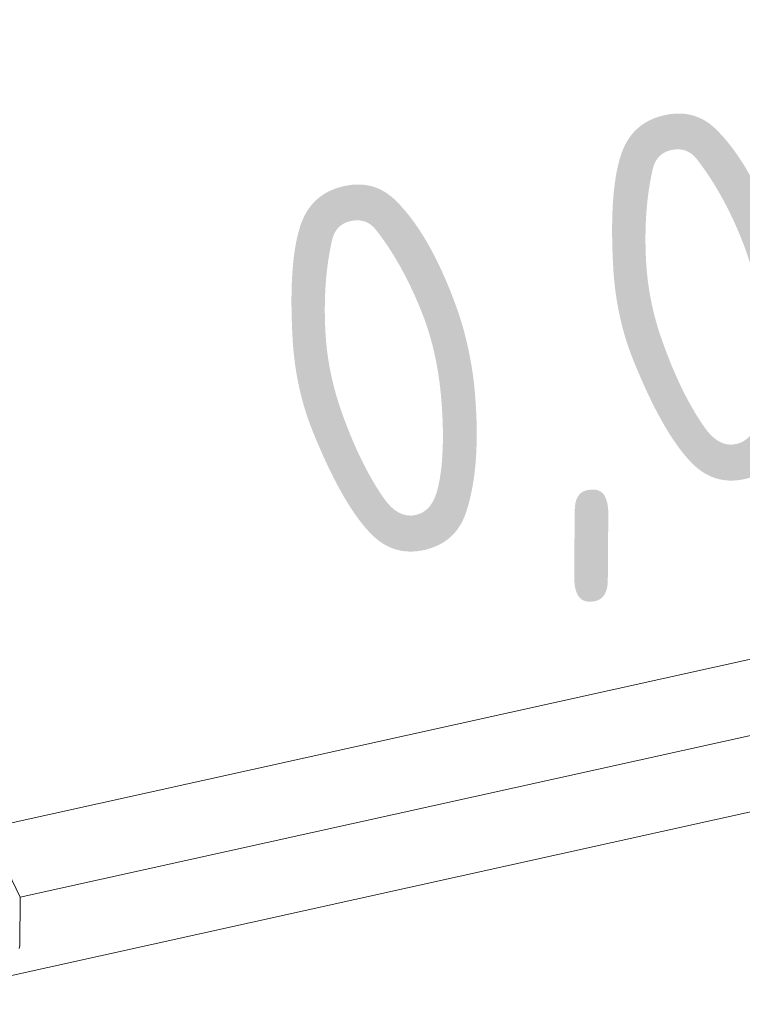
# Model space of a CAD drawing. Header units: millimetres. Extents: x -121 to 29920, y 1231 to 31888.
# Tile 78 of 106: x 13283 to 13525, y 11402 to 11732. Entities that reach past the tile are written whole.
import ezdxf

# ---------------------------------------------------------------- set-up
doc = ezdxf.new("R2010")
doc.units = ezdxf.units.MM
doc.linetypes.add('ADSK_Осевая', pattern=[700, 500, -100, 0, -100])
for name, color, linetype, lineweight in [('P-PIPE-____-CNTR', 3, 'ADSK_Осевая', 20), ('P-PIPE-____-IDEN', 2, 'Continuous', 20), ('P-PIPE-____-OTLN', 3, 'Continuous', 20)]:
    doc.layers.add(name, color=color, linetype=linetype, lineweight=lineweight)
doc.styles.add('GOST Common_2', font='GOST_Common.ttf', dxfattribs={"width": 0.9, "height": 125})

# ---------------------------------------------------------------- blocks, each defined once
blk = doc.blocks.new('ADSK_ППР_Отвод канализационный_Составной - Отвод раструбный-V30-3D severage Left')
at = {"layer": 'P-PIPE-____-OTLN', "color": 22}
blk.add_polyline3d([(-11509.26, 11452.79, 0), (-11508.66, 11452.12, 0), (-11501.55, 11437.68, 0), (-11501.66, 11421.46, 0), (-11501.96, 11420.43, 0)], dxfattribs=at)

msp = doc.modelspace()

# ---------------------------------------------------------------- linework, layer by layer
at = {"layer": 'P-PIPE-____-CNTR', "color": 9}
for q in [(13790.42, 11549.96), (13789.23, 11549.7)]:
    msp.add_line((13283.34, 11437.68), q, dxfattribs=at)
at = {"layer": 'P-PIPE-____-OTLN', "color": 22}
for p, q in [((13799.4, 11577.56), (13228.07, 11451.05)), ((13236.68, 11401.75), (13810.21, 11528.74))]:
    msp.add_line(p, q, dxfattribs=at)

# ---------------------------------------------------------------- block references
at = {"layer": 'P-PIPE-____-OTLN', "color": 9}
msp.add_blockref('ADSK_ППР_Отвод канализационный_Составной - Отвод раструбный-V30-3D severage Left', (24784.89, 0), dxfattribs=at)

# ---------------------------------------------------------------- texts
at = {"layer": 'P-PIPE-____-IDEN', "lineweight": 9, "insert": (13355.81, 11668.24), "char_height": 125, "width": 310.2531, "attachment_point": 1, "rotation": 12.4855, "style": 'GOST Common_2'}
msp.add_mtext('0,01', dxfattribs=at)

doc.saveas('drawing.dxf')
